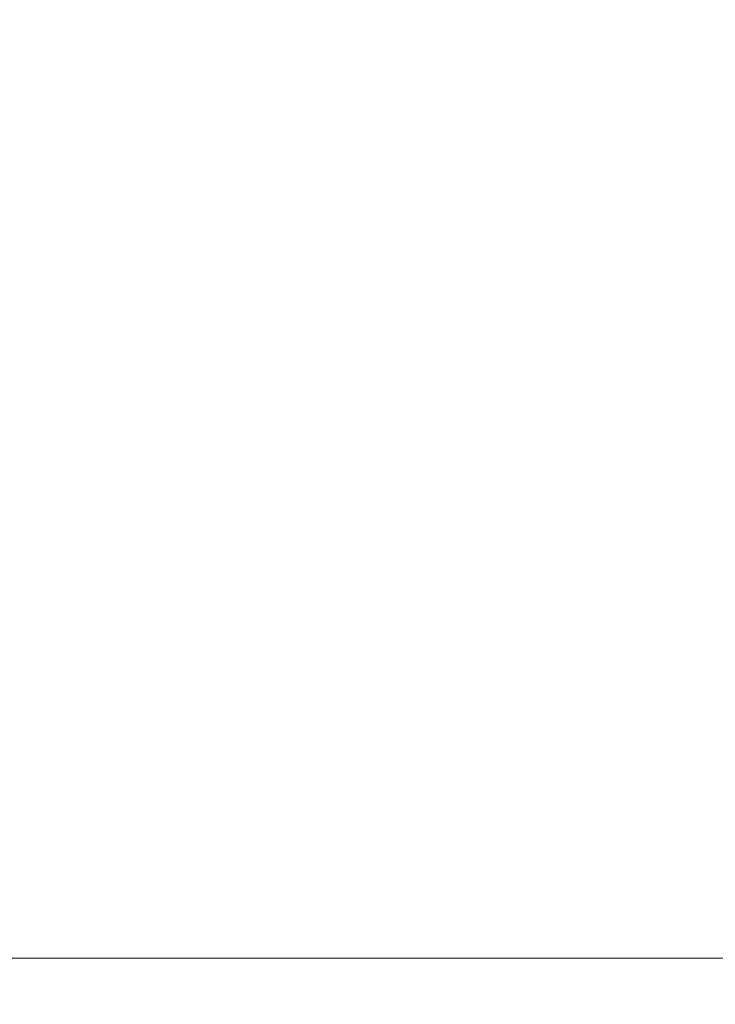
# Model space of a CAD drawing. Header units: millimetres. Extents: x 0 to 420, y 0 to 297.
# Tile 56 of 86: x 202.76 to 206.94, y 205.57 to 211.47. Entities that reach past the tile are written whole.
import ezdxf

# ---------------------------------------------------------------- set-up
doc = ezdxf.new("R2010")
doc.units = ezdxf.units.MM
doc.styles.add('SLDTEXTSTYLE0', font='TXT', dxfattribs={"width": 0.75})
doc.dimstyles.new('SLDDIMSTYLE0', dxfattribs={"dimtxt": 3.5, "dimasz": 3.302, "dimexe": 0, "dimexo": 0.0625, "dimgap": 0.875, "dimtad": 1, "dimlfac": 5, "dimrnd": 1e-09, "dimzin": 12, "dimdsep": 46, "dimtxsty": 'SLDTEXTSTYLE0', "dimsah": 1, "dimcen": 0.09, "dimadec": 0, "dimazin": 3, "dimtfac": 1, "dimtofl": 0, "dimtmove": 0, "dimatfit": 3, "dimfxl": 1, "dimfrac": 2, "dimtolj": 1, "dimtzin": 12, "dimarcsym": 0})

# ---------------------------------------------------------------- blocks, each defined once
blk = doc.blocks.new('_D_5')
at = {"color": 7, "linetype": 'Continuous', "lineweight": 0}
for p, q in [((192.2126, 242.4085), (294.6813, 242.4085)), ((293.6813, 181.2085), (293.6813, 242.4085)), ((192.2126, 181.2085), (294.6813, 181.2085))]:
    blk.add_line(p, q, dxfattribs=at)
for points in [[(293.6813, 242.4085), (293.1733, 239.1065), (294.1893, 239.1065)], [(293.6813, 181.2085), (294.1893, 184.5105), (293.1733, 184.5105)]]:
    blk.add_solid(points, dxfattribs=at)
at = {"color": 7, "linetype": 'Continuous', "lineweight": 0, "insert": (289.1696, 207.9293), "char_height": 3.5, "attachment_point": 1, "rotation": 90, "style": 'SLDTEXTSTYLE0'}
blk.add_mtext('306', dxfattribs=at)

msp = doc.modelspace()

# ---------------------------------------------------------------- linework, layer by layer
at = {"color": 7, "linetype": 'Continuous', "lineweight": 15}
msp.add_line((219.8055, 205.8455), (197.4954, 205.8455), dxfattribs=at)

# ---------------------------------------------------------------- dimensions: what is measured, and where the dimension line sits
at = {"color": 7, "linetype": 'Continuous', "lineweight": 0}
dim = msp.add_linear_dim(base=(293.6813, 242.4085), p1=(191.2126, 181.2085), p2=(191.2126, 242.4085), angle=90, dimstyle='SLDDIMSTYLE0', dxfattribs=at)
dim.commit()
dim.dimension.update_dxf_attribs({"geometry": '_D_5', "text_midpoint": (293.6813, 211.8085), "dimtype": 160})

doc.saveas('drawing.dxf')
